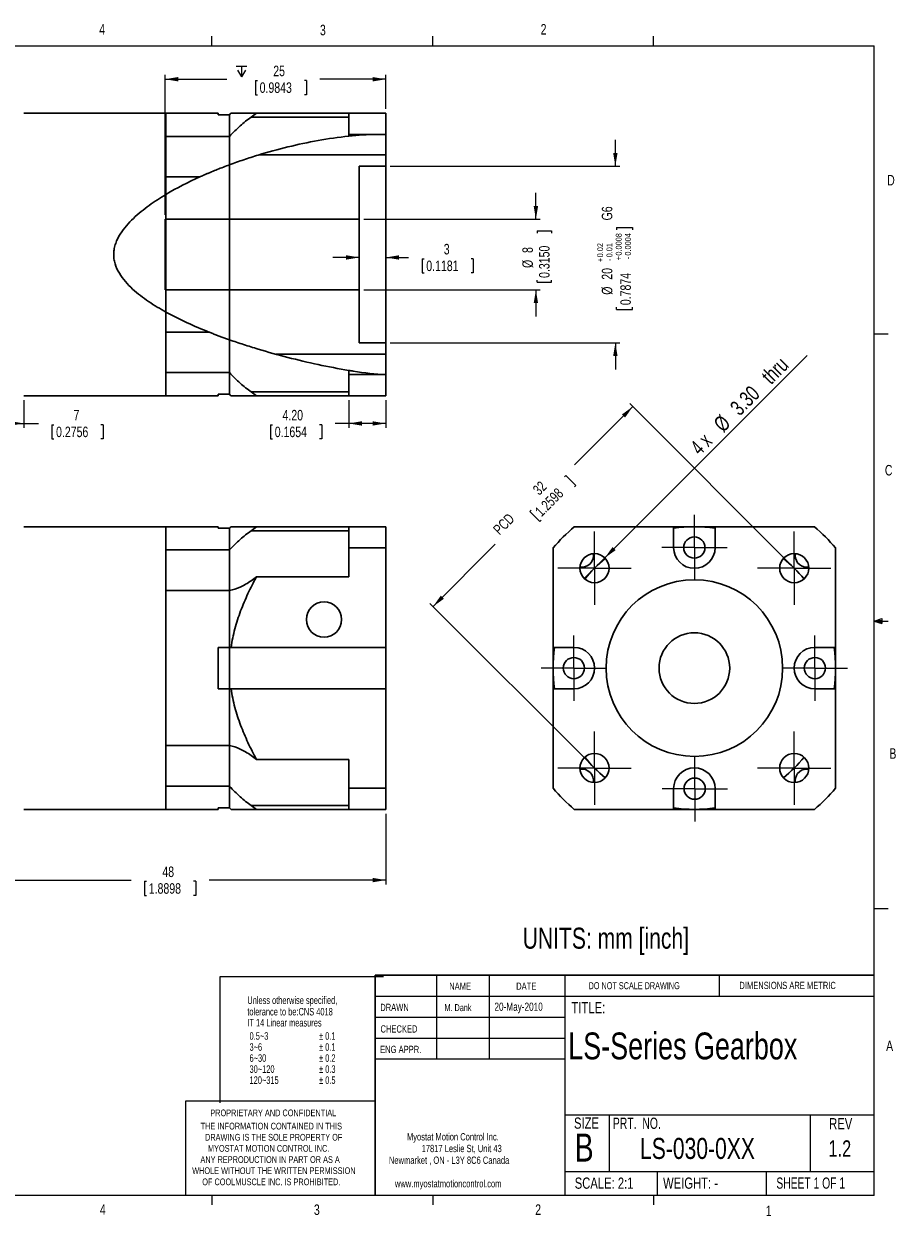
# Model space of a CAD drawing. Header units: millimetres. Extents: x 11 to 421, y 5 to 275.
# Tile 4 of 4: x 223 to 421, y 5 to 275. Entities that reach past the tile are written whole.
import ezdxf

# ---------------------------------------------------------------- set-up
doc = ezdxf.new("R2010")
doc.units = ezdxf.units.MM
doc.layers.add('FORMAT', color=7, linetype='Continuous')
doc.styles.add('SLDTEXTSTYLE0', font='TXT', dxfattribs={"width": 0.75})
doc.styles.add('SLDTEXTSTYLE1', font='TXT', dxfattribs={"width": 0.694444})
doc.styles.add('SLDTEXTSTYLE2', font='TXT', dxfattribs={"width": 0.6875})
doc.styles.add('SLDTEXTSTYLE3', font='TXT', dxfattribs={"width": 0.592105})
doc.dimstyles.new('SLDDIMSTYLE0', dxfattribs={"dimtxt": 2.38125, "dimasz": 3, "dimexe": 0, "dimexo": 0.0625, "dimgap": 0.595313, "dimtad": 0, "dimlfac": 0.5, "dimrnd": 1e-09, "dimzin": 12, "dimdsep": 46, "dimtxsty": 'SLDTEXTSTYLE0', "dimsah": 1, "dimcen": 0.09, "dimadec": 0, "dimazin": 0, "dimtfac": 1, "dimtofl": 0, "dimtmove": 0, "dimatfit": 3, "dimfxl": 1, "dimtolj": 1, "dimtzin": 12, "dimarcsym": 0})
doc.dimstyles.new('SLDDIMSTYLE1', dxfattribs={"dimtxt": 2.38125, "dimasz": 3, "dimexe": 0, "dimexo": 0.0625, "dimgap": 0.595313, "dimtad": 0, "dimlfac": 0.5, "dimrnd": 1e-09, "dimzin": 12, "dimdsep": 46, "dimtxsty": 'SLDTEXTSTYLE0', "dimsah": 1, "dimcen": 0.09, "dimadec": 0, "dimazin": 0, "dimtfac": 1, "dimtofl": 0, "dimtmove": 0, "dimatfit": 3, "dimfxl": 1, "dimtolj": 1, "dimtzin": 12, "dimarcsym": 0})
doc.dimstyles.new('SLDDIMSTYLE10', dxfattribs={"dimtxt": 2.38125, "dimasz": 3, "dimexe": 0, "dimexo": 0.0625, "dimgap": 0.595313, "dimtad": 0, "dimlfac": 0.5, "dimrnd": 1e-09, "dimzin": 12, "dimdsep": 46, "dimtxsty": 'SLDTEXTSTYLE0', "dimsah": 1, "dimcen": 0.09, "dimadec": 0, "dimazin": 0, "dimtol": 1, "dimtp": 0.02, "dimtm": 0.01, "dimtfac": 1, "dimtofl": 0, "dimtmove": 0, "dimatfit": 3, "dimfxl": 1, "dimtolj": 1, "dimarcsym": 0})
doc.dimstyles.new('SLDDIMSTYLE2', dxfattribs={"dimtxt": 3.5, "dimasz": 3, "dimexe": 0, "dimexo": 0.0625, "dimgap": 0.875, "dimtad": 2, "dimlfac": 0.5, "dimrnd": 1e-09, "dimzin": 4, "dimdsep": 46, "dimtxsty": 'SLDTEXTSTYLE0', "dimsah": 1, "dimcen": 0.09, "dimadec": 0, "dimazin": 0, "dimtfac": 1, "dimtmove": 0, "dimatfit": 3, "dimfxl": 1, "dimtolj": 1, "dimtzin": 12, "dimarcsym": 0})
doc.dimstyles.new('SLDDIMSTYLE7', dxfattribs={"dimtxt": 2.38125, "dimasz": 3, "dimexe": 0, "dimexo": 0.0625, "dimgap": 0.595313, "dimtad": 0, "dimlfac": 0.5, "dimrnd": 1e-09, "dimzin": 4, "dimdsep": 46, "dimtxsty": 'SLDTEXTSTYLE0', "dimsah": 1, "dimcen": 0.09, "dimadec": 0, "dimazin": 0, "dimtfac": 1, "dimtofl": 0, "dimtmove": 0, "dimatfit": 3, "dimfxl": 1, "dimtolj": 1, "dimtzin": 12, "dimarcsym": 0})

# ---------------------------------------------------------------- blocks, each defined once
blk = doc.blocks.new('SW_NOTE_0')
at = {"color": 0, "linetype": 'Continuous', "lineweight": 0, "char_height": 1.651, "attachment_point": 1, "style": 'SLDTEXTSTYLE0'}
for s, insert in [('Myostat Motion Control Inc.', (0, 2.13)), ('17817 Leslie St, Unit 43', (3.32, -0.52)), ('Newmarket , ON - L3Y 8C6 Canada', (-4.09, -3.17)), ('www.myostatmotioncontrol.com', (-2.73, -8.48))]:
    blk.add_mtext(s, dxfattribs=dict(at, insert=insert))
blk = doc.blocks.new('SW_NOTE_1')
at = {"color": 0, "linetype": 'Continuous', "lineweight": 0, "char_height": 1.524, "attachment_point": 1, "style": 'SLDTEXTSTYLE0'}
for s, insert in [('THE INFORMATION CONTAINED IN THIS', (0, 1.96)), ('DRAWING IS THE SOLE PROPERTY OF', (1, -0.56)), ('MYOSTAT MOTION CONTROL INC. ', (1.67, -3.08)), ('ANY REPRODUCTION IN PART OR AS A', (-0.04, -5.61)), ('WHOLE WITHOUT THE WRITTEN PERMISSION', (-1.91, -8.13)), ('OF COOLMUSCLE INC. IS PROHIBITED.', (0.37, -10.66))]:
    blk.add_mtext(s, dxfattribs=dict(at, insert=insert))
blk = doc.blocks.new('*D3')
at = {"color": 7, "linetype": 'Continuous', "lineweight": 0}
for p, q in [((209.31, 96.38), (209.31, 80.38)), ((305.31, 96.38), (305.31, 80.38)), ((209.31, 81.38), (247.61, 81.38)), ((250.64, 81.1), (250.64, 77.89)), ((250.64, 81.1), (251.13, 81.1)), ((262.25, 81.1), (261.76, 81.1)), ((262.25, 81.1), (262.25, 77.89)), ((305.31, 81.38), (265.28, 81.38)), ((250.64, 77.89), (251.13, 77.89)), ((262.25, 77.89), (261.76, 77.89))]:
    blk.add_line(p, q, dxfattribs=at)
for points in [[(209.31, 81.38), (212.31, 80.88), (212.31, 81.88)], [(305.31, 81.38), (302.31, 81.88), (302.31, 80.88)]]:
    blk.add_solid(points, dxfattribs=at)
at = {"color": 7, "linetype": 'Continuous', "lineweight": 0, "char_height": 2.381, "attachment_point": 1, "style": 'SLDTEXTSTYLE0'}
for s, insert in [('48', (254.69, 84.45)), ('1.8898', (251.61, 80.67))]:
    blk.add_mtext(s, dxfattribs=dict(at, insert=insert))
blk = doc.blocks.new('*D15')
at = {"color": 7, "linetype": 'Continuous', "lineweight": 0}
for q in [(400.75, 200.17), (350.25, 149.68)]:
    blk.add_line((354.92, 154.35), q, dxfattribs=at)
blk.add_solid([(354.92, 154.35), (357.39, 156.11), (356.69, 156.82)], dxfattribs=at)
at = {"color": 7, "linetype": 'Continuous', "lineweight": 0, "char_height": 3.5, "attachment_point": 1, "rotation": 45}
for s, insert, style in [(' thru', (389.4, 195.2), 'SLDTEXTSTYLE0'), ('3.30', (383, 188.8), 'SLDTEXTSTYLE0'), ('%%c', (379.27, 185.07), 'SLDTEXTSTYLE0'), ('4 x ', (373.99, 179.87), 'SLDTEXTSTYLE2')]:
    blk.add_mtext(s, dxfattribs=dict(at, insert=insert, style=style))
blk = doc.blocks.new('*D16')
at = {"color": 7, "linetype": 'Continuous', "lineweight": 0}
for p, q in [((397.13, 152.72), (360.56, 189.3)), ((361.26, 188.59), (348.06, 175.38)), ((346.11, 173.03), (345.77, 172.69)), ((346.11, 173.03), (348.38, 170.76)), ((348.38, 170.76), (348.04, 170.42)), ((337.9, 164.83), (338.25, 165.17)), ((337.9, 164.83), (340.18, 162.56)), ((340.18, 162.56), (340.52, 162.9)), ((316.01, 143.33), (330.12, 157.44)), ((351.88, 107.46), (315.3, 144.04))]:
    blk.add_line(p, q, dxfattribs=at)
for points in [[(361.26, 188.59), (358.79, 186.82), (359.5, 186.11)], [(316.01, 143.33), (318.48, 145.1), (317.78, 145.81)]]:
    blk.add_solid(points, dxfattribs=at)
at = {"color": 7, "linetype": 'Continuous', "lineweight": 0, "char_height": 2.381, "attachment_point": 1, "rotation": 45, "style": 'SLDTEXTSTYLE0'}
for s, insert in [('32', (338.39, 170.06)), ('1.2598', (338.89, 165.21)), ('PCD ', (329.41, 161.07))]:
    blk.add_mtext(s, dxfattribs=dict(at, insert=insert))
blk = doc.blocks.new('SW_CENTERMARKSYMBOL_4')
at = {"color": 0, "linetype": 'Continuous', "lineweight": 0}
for p, q in [((0, 5), (0, 8.3)), ((0, 0), (0, 5)), ((-5, 0), (-8.3, 0)), ((0, 0), (-5, 0)), ((0, 0), (0, -5)), ((0, 0), (5, 0)), ((5, 0), (8.3, 0)), ((0, -5), (0, -8.3))]:
    blk.add_line(p, q, dxfattribs=at)
blk = doc.blocks.new('SW_CENTERMARKSYMBOL_5')
at = {"color": 0, "linetype": 'Continuous', "lineweight": 0}
for p, q in [((0, 5), (0, 8.3)), ((0, 0), (0, 5)), ((-5, 0), (-8.3, 0)), ((0, 0), (-5, 0)), ((0, 0), (0, -5)), ((0, 0), (5, 0)), ((5, 0), (8.3, 0)), ((0, -5), (0, -8.3))]:
    blk.add_line(p, q, dxfattribs=at)
blk = doc.blocks.new('SW_CENTERMARKSYMBOL_6')
at = {"color": 0, "linetype": 'Continuous', "lineweight": 0}
for p, q in [((0, 5), (0, 8.3)), ((0, 0), (0, 5)), ((-5, 0), (-8.3, 0)), ((0, 0), (-5, 0)), ((0, 0), (0, -5)), ((0, 0), (5, 0)), ((5, 0), (8.3, 0)), ((0, -5), (0, -8.3))]:
    blk.add_line(p, q, dxfattribs=at)
blk = doc.blocks.new('SW_CENTERMARKSYMBOL_7')
at = {"color": 0, "linetype": 'Continuous', "lineweight": 0}
for p, q in [((0, 5), (0, 8.3)), ((0, 0), (0, 5)), ((-5, 0), (-8.3, 0)), ((0, 0), (-5, 0)), ((0, 0), (0, -5)), ((0, 0), (5, 0)), ((5, 0), (8.3, 0)), ((0, -5), (0, -8.3))]:
    blk.add_line(p, q, dxfattribs=at)
blk = doc.blocks.new('SW_CENTERMARKSYMBOL_8')
at = {"color": 0, "linetype": 'Continuous', "lineweight": 0}
for p, q in [((0, 5), (0, 7.4)), ((0, 0), (0, 5)), ((-5, 0), (-7.4, 0)), ((0, 0), (-5, 0)), ((0, 0), (0, -5)), ((0, 0), (5, 0)), ((5, 0), (7.4, 0)), ((0, -5), (0, -7.4))]:
    blk.add_line(p, q, dxfattribs=at)
blk = doc.blocks.new('SW_CENTERMARKSYMBOL_9')
at = {"color": 0, "linetype": 'Continuous', "lineweight": 0}
for p, q in [((0, 5), (0, 7.4)), ((0, 0), (0, 5)), ((-5, 0), (-7.4, 0)), ((0, 0), (-5, 0)), ((0, 0), (0, -5)), ((0, 0), (5, 0)), ((5, 0), (7.4, 0)), ((0, -5), (0, -7.4))]:
    blk.add_line(p, q, dxfattribs=at)
blk = doc.blocks.new('SW_CENTERMARKSYMBOL_10')
at = {"color": 0, "linetype": 'Continuous', "lineweight": 0}
for p, q in [((0, 5), (0, 7.4)), ((0, 0), (0, 5)), ((-5, 0), (-7.4, 0)), ((0, 0), (-5, 0)), ((0, 0), (0, -5)), ((0, 0), (5, 0)), ((5, 0), (7.4, 0)), ((0, -5), (0, -7.4))]:
    blk.add_line(p, q, dxfattribs=at)
blk = doc.blocks.new('SW_CENTERMARKSYMBOL_11')
at = {"color": 0, "linetype": 'Continuous', "lineweight": 0}
for p, q in [((0, 5), (0, 7.4)), ((0, 0), (0, 5)), ((-5, 0), (-7.4, 0)), ((0, 0), (-5, 0)), ((0, 0), (0, -5)), ((0, 0), (5, 0)), ((5, 0), (7.4, 0)), ((0, -5), (0, -7.4))]:
    blk.add_line(p, q, dxfattribs=at)
blk = doc.blocks.new('*D29')
at = {"color": 7, "linetype": 'Continuous', "lineweight": 0}
for p, q in [((299.31, 222.38), (293.31, 222.38)), ((305.31, 222.38), (310.48, 222.38)), ((313.52, 222.1), (313.52, 218.88)), ((313.52, 222.1), (314, 222.1)), ((325.12, 222.1), (324.64, 222.1)), ((325.12, 222.1), (325.12, 218.88)), ((313.52, 218.88), (314, 218.88)), ((325.12, 218.88), (324.64, 218.88))]:
    blk.add_line(p, q, dxfattribs=at)
for points in [[(299.31, 222.38), (296.31, 222.88), (296.31, 221.88)], [(305.31, 222.38), (308.31, 221.88), (308.31, 222.88)]]:
    blk.add_solid(points, dxfattribs=at)
at = {"color": 7, "linetype": 'Continuous', "lineweight": 0, "attachment_point": 1, "style": 'SLDTEXTSTYLE0'}
for s, insert, char_height in [('3', (318.44, 225.45), 2.38), ('0.1181', (314.48, 221.67), 2.381)]:
    blk.add_mtext(s, dxfattribs=dict(at, insert=insert, char_height=char_height))
blk = doc.blocks.new('*D30')
at = {"color": 7, "linetype": 'Continuous', "lineweight": 0}
for p, q in [((296.91, 190.04), (296.91, 183.79)), ((305.31, 190.04), (305.31, 183.79)), ((279.18, 184.5), (279.18, 181.29)), ((279.18, 184.5), (279.67, 184.5)), ((290.79, 184.5), (290.3, 184.5)), ((290.79, 184.5), (290.79, 181.29)), ((296.91, 184.79), (293.82, 184.79)), ((305.31, 184.79), (296.91, 184.79)), ((279.18, 181.29), (279.67, 181.29)), ((290.79, 181.29), (290.3, 181.29))]:
    blk.add_line(p, q, dxfattribs=at)
for points in [[(296.91, 184.79), (299.91, 184.29), (299.91, 185.29)], [(305.31, 184.79), (302.31, 185.29), (302.31, 184.29)]]:
    blk.add_solid(points, dxfattribs=at)
at = {"color": 7, "linetype": 'Continuous', "lineweight": 0, "char_height": 2.381, "attachment_point": 1, "style": 'SLDTEXTSTYLE0'}
for s, insert in [('4.20', (281.91, 187.86)), ('0.1654', (280.15, 184.07))]:
    blk.add_mtext(s, dxfattribs=dict(at, insert=insert))
blk = doc.blocks.new('*D33')
at = {"color": 7, "linetype": 'Continuous', "lineweight": 0}
for p, q in [((209.31, 190.04), (209.31, 183.79)), ((223.31, 190.04), (223.31, 183.79)), ((209.31, 184.79), (223.31, 184.79)), ((223.31, 184.79), (226.61, 184.79)), ((229.65, 184.5), (229.65, 181.29)), ((229.65, 184.5), (230.13, 184.5)), ((241.25, 184.5), (240.77, 184.5)), ((241.25, 184.5), (241.25, 181.29)), ((229.65, 181.29), (230.13, 181.29)), ((241.25, 181.29), (240.77, 181.29))]:
    blk.add_line(p, q, dxfattribs=at)
for points in [[(209.31, 184.79), (212.31, 184.29), (212.31, 185.29)], [(223.31, 184.79), (220.31, 185.29), (220.31, 184.29)]]:
    blk.add_solid(points, dxfattribs=at)
at = {"color": 7, "linetype": 'Continuous', "lineweight": 0, "attachment_point": 1, "style": 'SLDTEXTSTYLE0'}
for s, insert, char_height in [('7', (234.57, 187.86), 2.38), ('0.2756', (230.61, 184.07), 2.381)]:
    blk.add_mtext(s, dxfattribs=dict(at, insert=insert, char_height=char_height))
blk = doc.blocks.new('*D34')
at = {"color": 7, "linetype": 'Continuous', "lineweight": 0}
for p, q in [((357.31, 243.04), (357.31, 249.04)), ((306.31, 243.04), (358.31, 243.04)), ((357.59, 229.14), (361.22, 229.14)), ((357.59, 229.14), (357.59, 228.65)), ((361.22, 229.14), (361.22, 228.65)), ((357.59, 210.61), (357.59, 211.09)), ((357.59, 210.61), (361.22, 210.61)), ((361.22, 210.61), (361.22, 211.09)), ((306.31, 203.04), (358.31, 203.04)), ((357.31, 203.04), (357.31, 197.04))]:
    blk.add_line(p, q, dxfattribs=at)
for points in [[(357.31, 243.04), (357.81, 246.04), (356.81, 246.04)], [(357.31, 203.04), (356.81, 200.04), (357.81, 200.04)]]:
    blk.add_solid(points, dxfattribs=at)
at = {"color": 7, "linetype": 'Continuous', "lineweight": 0, "attachment_point": 1, "rotation": 90, "style": 'SLDTEXTSTYLE0'}
for s, insert, char_height in [(' G6', (354.24, 230.1), 2.381), ('0.0008', (357.41, 222.8), 1.323), ('0.0004', (359.51, 222.8), 1.323), ('0.02', (353.21, 222.4), 1.323), ('0.01', (355.31, 222.4), 1.323), ('+', (353.21, 221.33), 1.32), ('-', (355.31, 221.58), 1.32), ('+', (357.41, 221.73), 1.32), ('-', (359.51, 221.98), 1.32), ('20', (354.24, 217.33), 2.381), ('0.7874', (358.44, 211.57), 2.381), ('%%c', (354.24, 213.93), 2.381)]:
    blk.add_mtext(s, dxfattribs=dict(at, insert=insert, char_height=char_height))
blk = doc.blocks.new('*D35')
at = {"color": 7, "linetype": 'Continuous', "lineweight": 0}
for p, q in [((339.31, 231.04), (339.31, 237.04)), ((300.31, 231.04), (340.31, 231.04)), ((339.59, 228.38), (342.81, 228.38)), ((339.59, 228.38), (339.59, 227.89)), ((342.81, 228.38), (342.81, 227.89)), ((339.59, 216.77), (339.59, 217.26)), ((339.59, 216.77), (342.81, 216.77)), ((342.81, 216.77), (342.81, 217.26)), ((300.31, 215.04), (340.31, 215.04)), ((339.31, 215.04), (339.31, 209.04))]:
    blk.add_line(p, q, dxfattribs=at)
for points in [[(339.31, 231.04), (339.81, 234.04), (338.81, 234.04)], [(339.31, 215.04), (338.81, 212.04), (339.81, 212.04)]]:
    blk.add_solid(points, dxfattribs=at)
at = {"color": 7, "linetype": 'Continuous', "lineweight": 0, "attachment_point": 1, "rotation": 90, "style": 'SLDTEXTSTYLE0'}
for s, insert, char_height in [('0.3150', (340.02, 217.74), 2.381), ('8', (336.24, 223.4), 2.38), ('%%c', (336.24, 219.99), 2.381)]:
    blk.add_mtext(s, dxfattribs=dict(at, insert=insert, char_height=char_height))
blk = doc.blocks.new('SW_SYMBOL_HOLE_DEPTH')
at = {"color": 0, "linetype": 'Continuous', "lineweight": 0}
for p, q in [((0, 875), (800, 875)), ((100, 555), (400, 75)), ((400, 875), (400, 75)), ((700, 555), (400, 75))]:
    blk.add_line(p, q, dxfattribs=at)
blk = doc.blocks.new('*D36')
at = {"color": 7, "linetype": 'Continuous', "lineweight": 0}
for p, q in [((255.31, 232.04), (255.31, 263.74)), ((255.31, 262.74), (269.32, 262.74)), ((275.76, 262.46), (275.76, 259.24)), ((275.76, 262.46), (276.25, 262.46)), ((287.37, 262.46), (286.88, 262.46)), ((287.37, 262.46), (287.37, 259.24)), ((305.31, 262.74), (290.4, 262.74)), ((305.31, 256.04), (305.31, 263.74)), ((275.76, 259.24), (276.25, 259.24)), ((287.37, 259.24), (286.88, 259.24))]:
    blk.add_line(p, q, dxfattribs=at)
for points in [[(255.31, 262.74), (258.31, 262.24), (258.31, 263.24)], [(305.31, 262.74), (302.31, 263.24), (302.31, 262.24)]]:
    blk.add_solid(points, dxfattribs=at)
at = {"color": 7, "linetype": 'Continuous', "lineweight": 0, "xscale": 0.0030416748, "yscale": 0.0030416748, "zscale": 0.0030416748}
blk.add_blockref('SW_SYMBOL_HOLE_DEPTH', (271.39, 263.07), dxfattribs=at)
at = {"color": 7, "linetype": 'Continuous', "lineweight": 0, "char_height": 2.381, "attachment_point": 1, "style": 'SLDTEXTSTYLE0'}
for s, insert in [('25', (279.81, 265.81)), ('0.9843', (276.73, 262.03))]:
    blk.add_mtext(s, dxfattribs=dict(at, insert=insert))

msp = doc.modelspace()

# ---------------------------------------------------------------- linework, layer by layer
at = {"color": 7, "linetype": 'Continuous', "lineweight": 0}
for p, q in [((15.907, 270.309), (415.957, 270.309)), ((265.932, 270.309), (265.932, 272.463)), ((315.938, 270.309), (315.938, 272.463)), ((365.944, 270.309), (365.944, 272.463)), ((415.957, 9.959), (415.957, 270.309)), ((415.957, 205.112), (419.132, 205.112)), ((415.957, 140.025), (417.663, 140.635)), ((417.663, 140.635), (417.663, 139.451)), ((415.957, 140.025), (417.663, 140.254)), ((415.957, 140.025), (419.132, 140.025)), ((415.957, 140.025), (417.663, 139.451)), ((415.957, 140.025), (417.663, 139.763)), ((415.957, 74.937), (419.132, 74.937)), ((316.817, 59.853), (316.817, 40.803)), ((328.717, 59.853), (328.717, 40.803)), ((345.885, 59.853), (345.885, 9.959)), ((380.921, 55.091), (380.921, 59.853)), ((302.919, 55.091), (415.957, 55.091)), ((302.919, 50.328), (345.885, 50.328)), ((302.919, 45.566), (345.885, 45.566)), ((345.885, 40.803), (302.919, 40.803)), ((259.953, 31.278), (259.953, 9.959)), ((302.919, 31.278), (259.953, 31.278)), ((345.885, 28.243), (415.957, 28.243)), ((355.932, 28.243), (355.932, 15.366)), ((401.43, 28.243), (401.43, 15.366)), ((345.885, 15.366), (415.957, 15.366)), ((366.793, 15.366), (366.793, 9.959)), ((391.48, 15.366), (391.48, 9.959)), ((415.957, 9.959), (15.907, 9.959)), ((265.932, 9.959), (265.932, 7.805)), ((315.938, 9.959), (315.938, 7.805)), ((365.944, 9.959), (365.944, 7.805))]:
    msp.add_line(p, q, dxfattribs=at)
at = {"color": 7, "linetype": 'Continuous', "lineweight": 30}
for p, q in [((255.508, 255.044), (255.508, 249.794)), ((255.508, 255.044), (255.508, 236.662)), ((267.308, 255.044), (267.308, 254.697)), ((269.908, 254.697), (267.308, 254.697)), ((269.908, 254.697), (269.908, 249.794)), ((269.908, 249.794), (269.908, 254.697)), ((274.786, 254.156), (296.908, 254.156)), ((296.908, 255.044), (276.012, 255.044)), ((296.908, 250.247), (296.908, 255.044)), ((305.308, 255.044), (296.908, 255.044)), ((305.308, 255.044), (305.308, 250.247)), ((255.508, 249.794), (269.908, 249.794)), ((269.908, 249.794), (269.908, 243.37)), ((269.908, 249.794), (269.908, 243.37)), ((296.908, 250.247), (303.11, 250.247)), ((296.908, 249.85), (296.908, 250.247)), ((305.308, 245.644), (305.308, 250.247)), ((269.908, 243.37), (269.908, 231.044)), ((269.908, 243.37), (269.908, 231.044)), ((276.687, 245.644), (305.308, 245.644)), ((299.308, 243.044), (305.308, 243.044)), ((299.308, 231.044), (299.308, 243.044)), ((305.308, 245.644), (305.308, 243.044)), ((305.308, 243.044), (305.308, 203.044)), ((263.144, 240.605), (255.508, 240.605)), ((255.508, 240.605), (255.508, 236.662)), ((255.508, 231.044), (255.508, 236.662)), ((255.508, 231.044), (255.508, 236.662)), ((255.308, 231.044), (255.508, 231.044)), ((255.308, 215.044), (255.308, 231.044)), ((255.508, 231.044), (269.908, 231.044)), ((255.508, 215.044), (255.508, 231.044)), ((255.508, 215.044), (255.508, 231.044)), ((269.908, 231.044), (299.308, 231.044)), ((269.908, 215.044), (269.908, 231.044)), ((269.908, 215.044), (269.908, 231.044)), ((299.308, 231.044), (299.308, 215.044)), ((255.508, 215.044), (255.308, 215.044)), ((269.908, 215.044), (255.508, 215.044)), ((255.508, 210.002), (255.508, 215.044)), ((255.508, 210.002), (255.508, 215.044)), ((299.308, 215.044), (269.908, 215.044)), ((269.908, 215.044), (269.908, 203.731)), ((269.908, 215.044), (269.908, 203.731)), ((299.308, 203.044), (299.308, 215.044)), ((255.508, 210.002), (255.508, 205.482)), ((255.508, 210.002), (255.508, 191.044)), ((255.508, 205.482), (265.227, 205.482)), ((269.908, 203.731), (269.908, 196.293)), ((269.908, 203.731), (269.908, 196.293)), ((305.308, 203.044), (299.308, 203.044)), ((305.308, 203.044), (305.308, 200.444)), ((305.308, 200.444), (280.482, 200.444)), ((305.308, 195.841), (305.308, 200.444)), ((269.908, 196.293), (255.508, 196.293)), ((255.508, 196.293), (255.508, 191.044)), ((269.908, 196.293), (269.908, 191.391)), ((269.908, 191.391), (269.908, 196.293)), ((296.908, 195.841), (296.908, 196.803)), ((305.308, 195.841), (296.908, 195.841)), ((296.908, 191.044), (296.908, 195.841)), ((274.786, 191.931), (296.908, 191.931)), ((267.308, 191.391), (269.908, 191.391)), ((267.308, 191.391), (267.308, 191.044)), ((276.012, 191.044), (296.908, 191.044)), ((296.908, 191.044), (305.308, 191.044)), ((255.508, 161.385), (255.508, 156.136)), ((255.508, 161.385), (255.508, 97.385)), ((267.308, 161.385), (267.308, 161.038)), ((269.908, 161.038), (267.308, 161.038)), ((269.908, 161.038), (269.908, 156.136)), ((269.908, 156.136), (269.908, 161.038)), ((274.786, 160.498), (296.908, 160.498)), ((296.908, 161.385), (276.012, 161.385)), ((305.308, 161.385), (296.908, 161.385)), ((296.908, 156.588), (296.908, 161.385)), ((305.308, 161.385), (305.308, 156.588)), ((370.512, 161.385), (348.009, 161.385)), ((370.512, 161.385), (370.512, 156.685)), ((370.512, 161.385), (375.212, 161.385)), ((375.212, 161.385), (379.912, 161.385)), ((379.912, 156.685), (379.912, 161.385)), ((402.415, 161.385), (379.912, 161.385)), ((255.508, 156.136), (269.908, 156.136)), ((269.908, 156.136), (269.908, 146.946)), ((269.908, 156.136), (269.908, 146.946)), ((296.908, 156.588), (305.308, 156.588)), ((296.908, 150.071), (296.908, 156.588)), ((305.308, 156.588), (305.308, 134.085)), ((343.212, 156.588), (343.212, 134.085)), ((407.212, 134.085), (407.212, 156.588)), ((276.012, 150.071), (296.908, 150.071)), ((255.508, 146.946), (255.508, 111.824)), ((269.908, 146.946), (255.508, 146.946)), ((269.908, 146.946), (269.908, 134.085)), ((269.908, 134.085), (269.908, 146.946)), ((267.308, 134.085), (269.908, 134.085)), ((267.308, 134.085), (267.308, 124.685)), ((269.908, 134.085), (269.908, 124.685)), ((269.908, 134.085), (269.908, 124.685)), ((270.251, 134.085), (305.308, 134.085)), ((305.308, 124.685), (305.308, 134.085)), ((347.912, 134.085), (343.212, 134.085)), ((343.212, 129.385), (343.212, 134.085)), ((407.212, 134.085), (402.512, 134.085)), ((407.212, 134.085), (407.212, 129.385)), ((343.212, 124.685), (343.212, 129.385)), ((407.212, 129.385), (407.212, 124.685)), ((269.908, 124.685), (267.308, 124.685)), ((269.908, 124.685), (269.908, 111.824)), ((269.908, 111.824), (269.908, 124.685)), ((270.251, 124.685), (305.308, 124.685)), ((305.308, 124.685), (305.308, 102.182)), ((343.212, 124.685), (343.212, 102.182)), ((343.212, 124.685), (347.912, 124.685)), ((402.512, 124.685), (407.212, 124.685)), ((407.212, 102.182), (407.212, 124.685)), ((255.508, 111.824), (269.908, 111.824)), ((269.908, 111.824), (269.908, 102.634)), ((269.908, 111.824), (269.908, 102.634)), ((296.908, 108.699), (276.012, 108.699)), ((296.908, 102.182), (296.908, 108.699)), ((269.908, 102.634), (255.508, 102.634)), ((255.508, 102.634), (255.508, 97.385)), ((269.908, 102.634), (269.908, 97.732)), ((269.908, 97.732), (269.908, 102.634)), ((305.308, 102.182), (296.908, 102.182)), ((296.908, 97.385), (296.908, 102.182)), ((305.308, 102.182), (305.308, 97.385)), ((370.512, 102.085), (370.512, 97.385)), ((379.912, 97.385), (379.912, 102.085)), ((267.308, 97.732), (269.908, 97.732)), ((267.308, 97.732), (267.308, 97.385)), ((274.786, 98.272), (296.908, 98.272)), ((276.012, 97.385), (296.908, 97.385)), ((296.908, 97.385), (305.308, 97.385)), ((348.009, 97.385), (370.512, 97.385)), ((375.212, 97.385), (370.512, 97.385)), ((379.912, 97.385), (375.212, 97.385)), ((379.912, 97.385), (402.415, 97.385)), ((302.919, 59.853), (415.957, 59.853)), ((302.919, 59.853), (302.919, 9.959))]:
    msp.add_line(p, q, dxfattribs=at)
at = {"color": 7, "linetype": 'Continuous', "lineweight": 30, "flags": 128}
for points in [[(305.308, 195.841), (305.308, 195.2), (305.308, 194.57), (305.308, 193.952), (305.308, 193.345), (305.308, 192.751), (305.308, 192.169), (305.308, 191.6), (305.308, 191.044)], [(398.068, 154.841), (398.093, 155.203), (398.109, 155.301)], [(398.109, 103.469), (398.093, 103.567), (398.068, 103.929)]]:
    msp.add_lwpolyline(points, dxfattribs=at)
at = {"color": 7, "linetype": 'Continuous', "lineweight": 30}
for centre, radius in [((375.212, 156.685), 2.4), ((352.584, 152.012), 3.3), ((397.839, 152.012), 3.3), ((375.212, 129.385), 20), ((291.308, 140.385), 4), ((375.212, 129.385), 8), ((347.912, 129.385), 2.4), ((402.512, 129.385), 2.4), ((352.584, 106.758), 3.3), ((397.839, 106.758), 3.3), ((375.28, 102.076), 2.4)]:
    msp.add_circle(centre, radius, dxfattribs=at)
for centre, radius, start, end in [((375.212, 129.385), 42, 130.36759, 139.63241), ((375.212, 129.385), 32, 81.55413, 98.44587), ((375.212, 129.385), 42, 40.36759, 49.63241), ((375.212, 156.685), 4.7, 180, 0), ((349.756, 154.841), 2.6, 259.79717, 10.20283), ((375.212, 129.385), 32, 129.08875, 140.91125), ((375.212, 129.385), 32, 39.08875, 50.91125), ((400.668, 154.841), 2.6, 180, 280.20283), ((375.212, 129.385), 32, 171.55413, 188.44587), ((347.912, 129.385), 4.7, 270, 90), ((402.512, 129.385), 4.7, 90, 270), ((375.212, 129.385), 32, 351.55413, 8.44587), ((375.212, 129.385), 32, 219.08875, 230.91125), ((375.212, 129.385), 32, 309.08875, 320.91125), ((349.756, 103.929), 2.6, 349.79717, 100.20283), ((375.212, 102.085), 4.7, 0, 180), ((400.668, 103.929), 2.6, 79.79717, 180), ((375.212, 129.385), 42, 220.36759, 229.63241), ((375.212, 129.385), 42, 310.36759, 319.63241), ((375.212, 129.385), 32, 261.55413, 278.44587)]:
    msp.add_arc(centre, radius, start, end, dxfattribs=at)
for points, degree in [([(255.508, 255.044), (223.308, 255.044)], 1), ([(267.308, 255.044), (255.508, 255.044)], 1), ([(270.251, 255.044), (270.137, 254.928), (270.023, 254.812), (269.908, 254.697)], 3), ([(274.786, 254.156), (275.195, 254.452), (275.603, 254.748), (276.012, 255.044)], 3), ([(303.11, 250.247), (301.125, 250.209), (299.047, 250.074), (296.908, 249.85)], 3), ([(255.508, 236.662), (257.984, 238.136), (260.539, 239.428), (263.144, 240.605)], 3), ([(276.012, 191.044), (275.603, 191.339), (275.195, 191.635), (274.786, 191.931)], 3), ([(223.308, 191.044), (255.508, 191.044)], 1), ([(255.508, 191.044), (267.308, 191.044)], 1), ([(269.908, 191.391), (270.023, 191.275), (270.137, 191.159), (270.251, 191.044)], 3), ([(255.508, 161.385), (223.308, 161.385)], 1), ([(267.308, 161.385), (255.508, 161.385)], 1), ([(270.251, 161.385), (270.137, 161.269), (270.023, 161.154), (269.908, 161.038)], 3), ([(274.786, 160.498), (275.195, 160.794), (275.603, 161.089), (276.012, 161.385)], 3), ([(276.012, 150.071), (275.603, 149.776), (275.195, 149.48), (274.786, 149.184)], 3), ([(269.908, 134.085), (270.023, 134.085), (270.137, 134.085), (270.251, 134.085)], 3), ([(270.251, 124.685), (270.137, 124.685), (270.023, 124.685), (269.908, 124.685)], 3), ([(274.786, 109.586), (275.195, 109.29), (275.603, 108.994), (276.012, 108.699)], 3), ([(223.308, 97.385), (255.508, 97.385)], 1), ([(255.508, 97.385), (267.308, 97.385)], 1), ([(269.908, 97.732), (270.023, 97.616), (270.137, 97.501), (270.251, 97.385)], 3), ([(276.012, 97.385), (275.603, 97.681), (275.195, 97.976), (274.786, 98.272)], 3)]:
    msp.add_open_spline(points, degree=degree, dxfattribs=at)
for points, knots in [([(269.908, 249.794), (270.698, 250.648), (271.505, 251.432), (273.137, 252.889), (273.969, 253.564), (274.786, 254.156)], [0, 0, 0, 0, 0.5, 0.5, 1, 1, 1, 1]), ([(270.251, 255.044), (270.354, 255.044), (270.481, 255.044), (270.773, 255.044), (270.939, 255.044), (271.491, 255.044), (271.931, 255.044), (272.926, 255.044), (273.481, 255.044), (274.683, 255.044), (275.332, 255.044), (276.012, 255.044)], [0, 0, 0, 0, 0.125, 0.125, 0.25, 0.25, 0.5, 0.5, 0.75, 0.75, 1, 1, 1, 1]), ([(269.908, 243.37), (270.969, 243.762), (272.043, 244.141), (274.213, 244.872), (275.308, 245.223), (278.62, 246.234), (280.863, 246.851), (285.403, 247.958), (287.685, 248.444), (292.275, 249.268), (294.583, 249.606), (296.908, 249.85)], [0, 0, 0, 0, 0.125, 0.125, 0.25, 0.25, 0.5, 0.5, 0.75, 0.75, 1, 1, 1, 1]), ([(303.11, 250.247), (303.481, 250.252), (304.214, 250.263), (304.946, 250.252), (305.308, 250.247)], [0, 0, 0, 0, 0.5061223, 1, 1, 1, 1]), ([(263.144, 240.605), (263.159, 240.612), (263.246, 240.651), (263.53, 240.779), (263.984, 240.98), (264.541, 241.224), (265.171, 241.493), (266.027, 241.854), (267.132, 242.304), (268.494, 242.841), (269.437, 243.194), (269.908, 243.37)], [0, 0, 0, 0, 0.0180628, 0.1048898, 0.1918769, 0.2871723, 0.3828448, 0.4783884, 0.6519422, 0.8260423, 1, 1, 1, 1]), ([(255.508, 210.002), (254.165, 210.745), (252.852, 211.535), (250.318, 213.254), (249.096, 214.181), (247.385, 215.756), (246.835, 216.314), (245.821, 217.492), (245.355, 218.115), (244.544, 219.462), (244.208, 220.176), (243.867, 221.306), (243.779, 221.698), (243.673, 222.477), (243.653, 222.867), (243.68, 223.649), (243.728, 224.044), (243.884, 224.821), (243.991, 225.199), (244.383, 226.305), (244.743, 227.014), (245.567, 228.339), (246.033, 228.959), (247.034, 230.139), (247.573, 230.703), (249.25, 232.307), (250.443, 233.265), (252.915, 235.054), (254.196, 235.882), (255.508, 236.662)], [0, 0, 0, 0, 0.125, 0.125, 0.25, 0.25, 0.3125, 0.3125, 0.375, 0.375, 0.4375, 0.4375, 0.46875, 0.46875, 0.5, 0.5, 0.53125, 0.53125, 0.5625, 0.5625, 0.625, 0.625, 0.6875, 0.6875, 0.75, 0.75, 0.875, 0.875, 1, 1, 1, 1]), ([(265.227, 205.482), (263.569, 206.142), (261.926, 206.84), (258.682, 208.336), (257.08, 209.133), (255.508, 210.002)], [0, 0, 0, 0, 0.5, 0.5, 1, 1, 1, 1]), ([(269.908, 203.731), (269.614, 203.836), (269.024, 204.045), (268.171, 204.356), (267.355, 204.659), (266.674, 204.917), (266.123, 205.13), (265.7, 205.295), (265.387, 205.419), (265.267, 205.467), (265.227, 205.482)], [0, 0, 0, 0, 0.1564052, 0.3132671, 0.4697029, 0.6255251, 0.7321876, 0.8387548, 0.9465673, 1, 1, 1, 1]), ([(296.908, 196.803), (294.587, 197.195), (292.278, 197.64), (287.683, 198.622), (285.397, 199.16), (280.85, 200.327), (278.589, 200.956), (275.272, 201.956), (274.177, 202.3), (272.017, 203.003), (270.951, 203.364), (269.908, 203.731)], [0, 0, 0, 0, 0.25, 0.25, 0.5, 0.5, 0.75, 0.75, 0.875, 0.875, 1, 1, 1, 1]), ([(274.786, 191.931), (273.968, 192.524), (273.152, 193.186), (271.52, 194.641), (270.698, 195.44), (269.908, 196.293)], [0, 0, 0, 0, 0.5, 0.5, 1, 1, 1, 1]), ([(296.908, 196.803), (297.243, 196.747), (300.173, 196.263), (302.981, 195.889), (305.308, 195.841)], [0.620367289, 0.620367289, 0.620367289, 0.620367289, 0.624588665, 0.657461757, 0.657461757, 0.657461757, 0.657461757]), ([(270.251, 191.044), (270.354, 191.044), (270.481, 191.044), (270.773, 191.044), (270.939, 191.044), (271.491, 191.044), (271.931, 191.044), (272.926, 191.044), (273.481, 191.044), (274.683, 191.044), (275.332, 191.044), (276.012, 191.044)], [0, 0, 0, 0, 0.125, 0.125, 0.25, 0.25, 0.5, 0.5, 0.75, 0.75, 1, 1, 1, 1]), ([(269.908, 156.136), (270.698, 156.989), (271.505, 157.773), (273.137, 159.23), (273.969, 159.906), (274.786, 160.498)], [0, 0, 0, 0, 0.5, 0.5, 1, 1, 1, 1]), ([(270.251, 161.385), (270.354, 161.385), (270.481, 161.385), (270.773, 161.385), (270.939, 161.385), (271.491, 161.385), (271.931, 161.385), (272.926, 161.385), (273.481, 161.385), (274.683, 161.385), (275.332, 161.385), (276.012, 161.385)], [0, 0, 0, 0, 0.125, 0.125, 0.25, 0.25, 0.5, 0.5, 0.75, 0.75, 1, 1, 1, 1]), ([(274.786, 149.184), (273.968, 148.591), (273.152, 148.111), (271.52, 147.358), (270.698, 147.086), (269.908, 146.946)], [0, 0, 0, 0, 0.5, 0.5, 1, 1, 1, 1]), ([(270.251, 134.085), (270.354, 134.793), (270.481, 135.503), (270.773, 136.905), (270.939, 137.598), (271.491, 139.658), (271.931, 141.006), (272.926, 143.659), (273.481, 144.964), (274.683, 147.542), (275.332, 148.818), (276.012, 150.071)], [0, 0, 0, 0, 0.125, 0.125, 0.25, 0.25, 0.5, 0.5, 0.75, 0.75, 1, 1, 1, 1]), ([(276.012, 108.699), (275.331, 109.953), (274.683, 111.228), (273.481, 113.805), (272.926, 115.11), (271.931, 117.763), (271.491, 119.11), (270.939, 121.171), (270.773, 121.865), (270.481, 123.266), (270.354, 123.976), (270.251, 124.685)], [0, 0, 0, 0, 0.25, 0.25, 0.5, 0.5, 0.75, 0.75, 0.875, 0.875, 1, 1, 1, 1]), ([(269.908, 111.824), (270.698, 111.684), (271.505, 111.417), (273.137, 110.667), (273.969, 110.178), (274.786, 109.586)], [0, 0, 0, 0, 0.5, 0.5, 1, 1, 1, 1]), ([(274.786, 98.272), (273.968, 98.865), (273.152, 99.527), (271.52, 100.982), (270.698, 101.781), (269.908, 102.634)], [0, 0, 0, 0, 0.5, 0.5, 1, 1, 1, 1]), ([(270.251, 97.385), (270.354, 97.385), (270.481, 97.385), (270.773, 97.385), (270.939, 97.385), (271.491, 97.385), (271.931, 97.385), (272.926, 97.385), (273.481, 97.385), (274.683, 97.385), (275.332, 97.385), (276.012, 97.385)], [0, 0, 0, 0, 0.125, 0.125, 0.25, 0.25, 0.5, 0.5, 0.75, 0.75, 1, 1, 1, 1])]:
    msp.add_open_spline(points, degree=3, knots=knots, dxfattribs=at)
at = {"layer": 'FORMAT'}
for p, q in [((267.788, 30.946), (267.788, 59.521)), ((267.788, 59.521), (304.776, 59.521))]:
    msp.add_line(p, q, dxfattribs=at)

# ---------------------------------------------------------------- block references
at = {"color": 7, "linetype": 'Continuous', "lineweight": 0}
for name, p in [('SW_CENTERMARKSYMBOL_8', (375.212, 156.685)), ('SW_CENTERMARKSYMBOL_7', (352.584, 152.012)), ('SW_CENTERMARKSYMBOL_6', (397.839, 152.012)), ('SW_CENTERMARKSYMBOL_10', (347.912, 129.385)), ('SW_CENTERMARKSYMBOL_9', (402.512, 129.385)), ('SW_CENTERMARKSYMBOL_4', (352.584, 106.758)), ('SW_CENTERMARKSYMBOL_5', (397.839, 106.758)), ('SW_CENTERMARKSYMBOL_11', (375.28, 102.076)), ('SW_NOTE_1', (263.354, 24.464)), ('SW_NOTE_0', (310.101, 21.941))]:
    msp.add_blockref(name, p, dxfattribs=at)

# ---------------------------------------------------------------- texts
at = {"color": 7, "linetype": 'Continuous', "lineweight": 0, "attachment_point": 1}
for s, insert, char_height, style in [('4', (240.393, 275.226), 2.381, 'SLDTEXTSTYLE0'), ('3', (290.391, 275.07), 2.381, 'SLDTEXTSTYLE0'), ('2', (340.385, 275.24), 2.381, 'SLDTEXTSTYLE0'), ('D', (418.879, 241.071), 2.381, 'SLDTEXTSTYLE0'), ('C', (418.368, 175.389), 2.381, 'SLDTEXTSTYLE0'), ('B', (419.392, 111.229), 2.381, 'SLDTEXTSTYLE0'), ('UNITS: mm [inch]', (336.316, 70.604), 4.7625, 'SLDTEXTSTYLE0'), ('NAME', (319.681, 58.182), 1.651, 'SLDTEXTSTYLE0'), ('DATE', (334.845, 58.182), 1.651, 'SLDTEXTSTYLE0'), ('DO NOT SCALE DRAWING', (351.251, 58.259), 1.5875, 'SLDTEXTSTYLE0'), ('DIMENSIONS ARE METRIC', (385.416, 58.349), 1.651, 'SLDTEXTSTYLE0'), ('Unless otherwise specified,', (273.938, 55.023), 1.7, 'SLDTEXTSTYLE3'), ('tolerance to be:CNS 4018 ', (273.938, 52.425), 1.7, 'SLDTEXTSTYLE3'), ('DRAWN', (304.053, 53.381), 1.651, 'SLDTEXTSTYLE0'), ('M. Dank', (318.603, 53.291), 1.5875, 'SLDTEXTSTYLE0'), ('20-May-2010', (329.924, 53.633), 1.85208, 'SLDTEXTSTYLE0'), ('TITLE:', (347.375, 53.755), 2.54, 'SLDTEXTSTYLE0'), ('IT 14 Linear measures', (273.938, 49.925), 1.7, 'SLDTEXTSTYLE3'), ('0.5~3', (274.438, 46.925), 1.7, 'SLDTEXTSTYLE3'), ('± 0.1', (290.188, 46.925), 1.7, 'SLDTEXTSTYLE3'), ('CHECKED', (304.107, 48.495), 1.651, 'SLDTEXTSTYLE0'), ('LS-Series Gearbox', (346.635, 46.864), 6.08542, 'SLDTEXTSTYLE0'), ('3~6', (274.438, 44.425), 1.7, 'SLDTEXTSTYLE3'), ('± 0.1', (290.188, 44.425), 1.7, 'SLDTEXTSTYLE3'), ('ENG APPR.', (304.034, 43.859), 1.651, 'SLDTEXTSTYLE0'), ('A', (418.645, 45.025), 2.381, 'SLDTEXTSTYLE0'), ('6~30', (274.438, 41.925), 1.7, 'SLDTEXTSTYLE3'), ('± 0.2', (290.188, 41.925), 1.7, 'SLDTEXTSTYLE3'), ('30~120', (274.438, 39.425), 1.7, 'SLDTEXTSTYLE3'), ('± 0.3', (290.188, 39.425), 1.7, 'SLDTEXTSTYLE3'), ('120~315', (274.438, 36.925), 1.7, 'SLDTEXTSTYLE3'), ('± 0.5', (290.188, 36.925), 1.7, 'SLDTEXTSTYLE3'), ('PROPRIETARY AND CONFIDENTIAL', (265.554, 29.424), 1.524, 'SLDTEXTSTYLE0'), ('SIZE', (347.936, 27.617), 2.54, 'SLDTEXTSTYLE0'), ('PRT.  NO.', (356.737, 27.581), 2.54, 'SLDTEXTSTYLE1'), ('REV', (405.742, 27.482), 2.54, 'SLDTEXTSTYLE0'), ('B', (348.137, 23.983), 6.35, 'SLDTEXTSTYLE0'), ('LS-030-0XX', (362.905, 22.991), 4.7625, 'SLDTEXTSTYLE0'), ('1.2', (405.577, 22.445), 3.7042, 'SLDTEXTSTYLE0'), ('SCALE: 2:1', (348.105, 14.023), 2.54, 'SLDTEXTSTYLE0'), ('WEIGHT: -', (368.119, 14.023), 2.54, 'SLDTEXTSTYLE0'), ('SHEET 1 OF 1', (393.788, 14.032), 2.54, 'SLDTEXTSTYLE2'), ('4', (240.541, 7.969), 2.381, 'SLDTEXTSTYLE0'), ('3', (289.021, 7.915), 2.381, 'SLDTEXTSTYLE0'), ('2', (339.148, 7.936), 2.381, 'SLDTEXTSTYLE0'), ('1', (391.371, 7.655), 2.381, 'SLDTEXTSTYLE0')]:
    msp.add_mtext(s, dxfattribs=dict(at, insert=insert, char_height=char_height, style=style))

# ---------------------------------------------------------------- dimensions: what is measured, and where the dimension line sits
at = {"color": 7, "linetype": 'Continuous', "lineweight": 0}
dim = msp.add_linear_dim(base=(305.308, 262.742), p1=(255.308, 231.044), p2=(305.308, 255.044), text='{\\fGDT;x}<>', dimstyle='SLDDIMSTYLE0', dxfattribs=at)
dim.commit()
dim.dimension.update_dxf_attribs({"geometry": '*D36', "text_midpoint": (279.862, 262.742), "dimtype": 160})
for base, p1, p2, angle, text, dimstyle, picture, middle in [((357.308, 243.044), (305.308, 203.044), (305.308, 243.044), 90, '%%c<> G6', 'SLDDIMSTYLE10', '*D34', (357.308, 222.382)), ((339.308, 215.044), (299.308, 231.044), (299.308, 215.044), 90, '%%c<>', 'SLDDIMSTYLE1', '*D35', (339.308, 222.382)), ((361.263, 188.588), (352.584, 106.758), (397.839, 152.012), 45, 'PCD <>', 'SLDDIMSTYLE0', '*D16', (339.086, 166.41))]:
    dim = msp.add_linear_dim(base=base, p1=p1, p2=p2, angle=angle, text=text, dimstyle=dimstyle, dxfattribs=at)
    dim.commit()
    dim.dimension.update_dxf_attribs({"geometry": picture, "text_midpoint": middle, "dimtype": 160})
for base, p1, p2, dimstyle, picture, middle in [((305.308, 222.382), (299.308, 203.044), (305.308, 191.044), 'SLDDIMSTYLE1', '*D29', (319.32, 222.382)), ((223.308, 184.786), (209.308, 191.044), (223.308, 191.044), 'SLDDIMSTYLE0', '*D33', (235.449, 184.786)), ((305.308, 184.786), (296.908, 191.044), (305.308, 191.044), 'SLDDIMSTYLE7', '*D30', (284.984, 184.786)), ((305.308, 81.385), (209.308, 97.385), (305.308, 97.385), 'SLDDIMSTYLE0', '*D3', (256.445, 81.385))]:
    dim = msp.add_linear_dim(base=base, p1=p1, p2=p2, dimstyle=dimstyle, dxfattribs=at)
    dim.commit()
    dim.dimension.update_dxf_attribs({"geometry": picture, "text_midpoint": middle, "dimtype": 160})
dim = msp.add_diameter_dim_2p(p1=(350.251, 149.679), p2=(354.918, 154.346), text='4 x <> thru', dimstyle='SLDDIMSTYLE2', dxfattribs=at)
dim.commit()
dim.dimension.update_dxf_attribs({"geometry": '*D15', "text_midpoint": (388.472, 187.9), "dimtype": 163})

doc.saveas('drawing.dxf')
